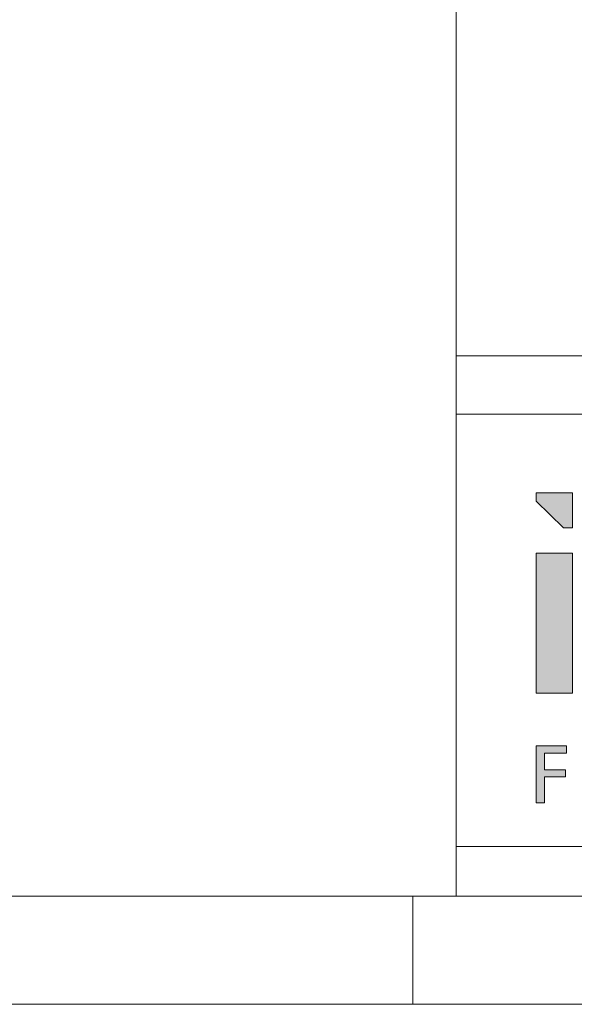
# Model space of a CAD drawing. Header units: millimetres. Extents: x 47656 to 70526, y -39110 to -22774.
# Tile 2 of 12: x 62351 to 63373, y -39110 to -37295. Entities that reach past the tile are written whole.
import ezdxf

# ---------------------------------------------------------------- set-up
doc = ezdxf.new("R2010")
doc.units = ezdxf.units.MM
doc.header["$LTSCALE"] = 0.25

# ---------------------------------------------------------------- blocks, each defined once
blk = doc.blocks.new('cajetin')
at = {"color": 7, "linetype": 'Continuous', "lineweight": 18}
for p, q in [((853.5, 7.5), (7.5, 7.5)), ((580.5, 7.5), (580.5, 0)), ((861, 0), (0, 0))]:
    blk.add_line(p, q, dxfattribs=at)
blk = doc.blocks.new('LOGO_sombreado')
at = {"linetype": 'Continuous'}
for points in [[(5.379, 14.745), (5.379, 16.368), (3.691, 16.368), (3.691, 15.977), (4.956, 14.745)], [(5.379, 13.567), (3.691, 13.567), (3.691, 7.09), (5.379, 7.09)], [(4.078, 4.32), (5.1, 4.32), (5.1, 4.651), (3.702, 4.651), (3.702, 2.023), (4.078, 2.023), (4.078, 3.22), (5.054, 3.22), (5.054, 3.551), (4.078, 3.551)], [(4.078, 4.32), (5.1, 4.32), (5.1, 4.651), (3.702, 4.651), (3.702, 2.023), (4.078, 2.023), (4.078, 3.22), (5.054, 3.22), (5.054, 3.551), (4.078, 3.551)]]:
    blk.add_hatch(color=7, dxfattribs=at).paths.add_polyline_path(points, flags=0)
at = {"color": 7, "linetype": 'Continuous', "lineweight": 18}
for p, q in [((0, 20), (0, 0)), ((0, 20), (72.5, 20)), ((3.691, 16.368), (3.691, 15.977)), ((5.379, 16.368), (3.691, 16.368)), ((3.691, 15.977), (4.956, 14.745)), ((5.379, 16.368), (5.379, 14.745)), ((4.956, 14.745), (5.379, 14.745)), ((3.691, 7.09), (3.691, 13.567)), ((3.691, 13.567), (5.379, 13.567)), ((5.379, 13.567), (5.379, 7.09)), ((5.379, 7.09), (3.691, 7.09)), ((3.702, 2.023), (3.702, 4.651)), ((3.702, 4.651), (5.1, 4.651)), ((3.702, 2.023), (3.702, 4.651)), ((5.1, 4.651), (5.1, 4.32)), ((4.078, 4.32), (4.078, 3.551)), ((5.1, 4.32), (4.078, 4.32)), ((4.078, 3.551), (5.054, 3.551)), ((5.054, 3.22), (4.078, 3.22)), ((4.078, 3.22), (4.078, 2.023)), ((5.054, 3.551), (5.054, 3.22)), ((4.078, 2.023), (3.702, 2.023)), ((0, 0), (72.5, 0))]:
    blk.add_line(p, q, dxfattribs=at)

msp = doc.modelspace()

# ---------------------------------------------------------------- linework, layer by layer
at = {"color": 7, "linetype": 'Continuous', "lineweight": 18}
for p, q in [((63155.4, -37117.4), (63155.4, -38910.3)), ((63155.4, -37914.3), (66741.3, -37914.3)), ((63155.4, -38910.3), (70327.2, -38910.3))]:
    msp.add_line(p, q, dxfattribs=at)

# ---------------------------------------------------------------- block references
at = {"xscale": 26.5625, "yscale": 26.5625, "zscale": 26.5625}
msp.add_blockref('cajetin', (47656.2, -39109.6), dxfattribs=at)
at = {"color": 7, "linetype": 'Continuous', "xscale": 39.84375, "yscale": 39.84375, "zscale": 39.84375}
msp.add_blockref('LOGO_sombreado', (63155.8, -38818.8), dxfattribs=at)

doc.saveas('drawing.dxf')
